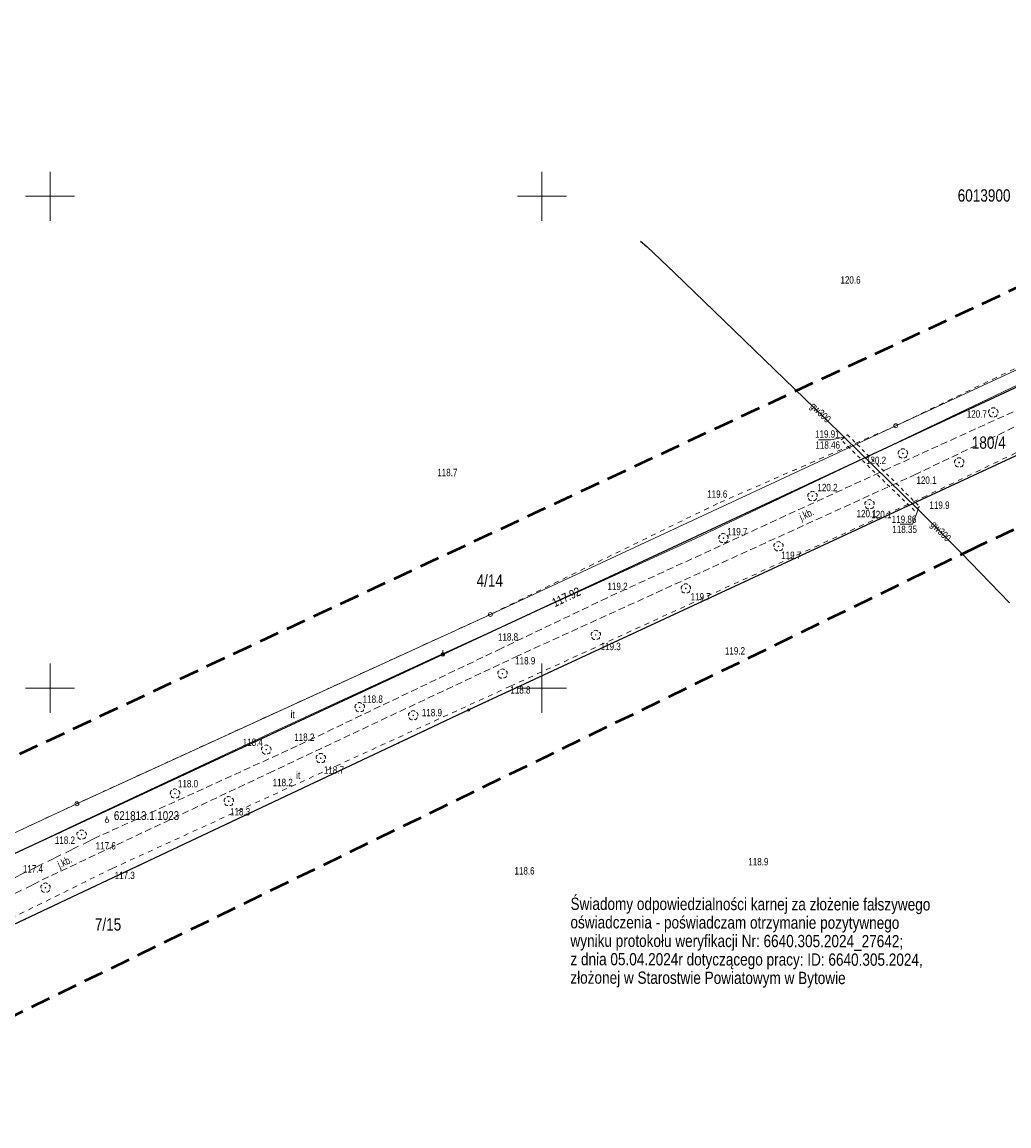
# Model space of a CAD drawing. Header units: metres. Extents: x 6443052 to 6445155, y 6013553 to 6014840.
# Tile 11 of 36: x 6443294 to 6443495, y 6013711 to 6013935. Entities that reach past the tile are written whole.
import ezdxf
from ezdxf.enums import TextEntityAlignment as Align

# ---------------------------------------------------------------- set-up
doc = ezdxf.new("R2010")
doc.units = ezdxf.units.M
doc.header["$MEASUREMENT"] = 0
for name, pattern in [('L_0_03', [2, 1, -1]), ('L_0_06', [4, 3, -1]), ('L_0_0C', [6, 4, -2]), ('L_0_44', [1.4, 0.7, -0.7]), ('L_0_56', [2.1, 1.4, -0.7]), ('L_0_AD', [0])]:
    doc.linetypes.add(name, pattern=pattern)
doc.layers.get('0').update_dxf_attribs({"linetype": 'CONTINUOUS', "lineweight": 18})
for name, color, linetype, lineweight in [('121_Punkt_osnowy_szczegolowej_Atr103', 7, 'CONTINUOUS', 18), ('131_Punkt_osnowy_pomiarowej', 7, 'CONTINUOUS', 18), ('202_punkt_graniczny', 7, 'CONTINUOUS', 18), ('211_numer_dzialki_ewidencyjnej', 96, 'CONTINUOUS', 18), ('217_kontur_klasyfikacyjny', 3, 'L_0_06', 18), ('218_kontur_uzytku_gruntowego', 3, 'L_0_06', 18), ('219_dzialka_ewidencyjna', 96, 'CONTINUOUS', 25), ('jezdnia', 7, 'L_0_06', 18), ('luk_G_DRO', 7, 'L_0_56', 18), ('luk_G_IPR', 7, 'L_0_44', 18), ('luk_G_SIE_W', 5, 'CONTINUOUS', 18), ('obudowa_ochronna_przewodu', 7, 'CONTINUOUS', 18), ('orient', 7, 'CONTINUOUS', 18), ('przewod_gazowy', 55, 'CONTINUOUS', 25), ('przewod_gazowy_Atr1', 55, 'CONTINUOUS', 18), ('Ramka_wewn_1_i_opis', 7, 'CONTINUOUS', 18), ('rzedna_Atr2', 30, 'CONTINUOUS', 18), ('rzedna_Atr3', 7, 'CONTINUOUS', 18), ('siatka', 7, 'CONTINUOUS', 18), ('srednie_nap_pomiar', 1, 'L_0_AD', 18), ('uzytek_pomiar', 7, 'L_0_03', 18), ('Uzytki_gruntowe_POMIOERZONE', 7, 'L_0_03', 18), ('wys_odzysk', 7, 'CONTINUOUS', 18), ('ZAKRES', 212, 'L_0_0C', 50)]:
    doc.layers.add(name, color=color, linetype=linetype, lineweight=lineweight)
doc.styles.add('Arial CE', font='Arial CE.ttf')
doc.linetypes.add('L_0_AD_SHX_E', pattern='A,0,-1.2,-2.4,-2.4,-2.4,-2.4,-2.4,[17,STARKOWO_STARKÓWKO.shx,S=0.1,R=0,X=0,Y=0],-2.4,[18,STARKOWO_STARKÓWKO.shx,S=0.1,R=0,X=0,Y=0],-2.4,[19,STARKOWO_STARKÓWKO.shx,S=0.1,R=0,X=0,Y=0],-2.4,-2.4,-1.2', length=24)
doc.linetypes.add('L_0_AD_SHX_S', pattern='A,0,-1.2,-2.4,-2.4,[13,STARKOWO_STARKÓWKO.shx,S=0.1,R=0,X=0,Y=0],-2.4,[14,STARKOWO_STARKÓWKO.shx,S=0.1,R=0,X=0,Y=0],-2.4,[15,STARKOWO_STARKÓWKO.shx,S=0.1,R=0,X=0,Y=0],-2.4,[16,STARKOWO_STARKÓWKO.shx,S=0.1,R=0,X=0,Y=0],-2.4,-2.4,-2.4,-2.4,-1.2', length=24)

msp = doc.modelspace()

# ---------------------------------------------------------------- hatches: boundary and pattern name
at = {"linetype": 'Continuous', "lineweight": 13}
for points in [[(6443461.43, 6013850.91, 1), (6443461.43, 6013851.09, 1)], [(6443476.5, 6013836.25, 1), (6443476.5, 6013836.43, 1)]]:
    msp.add_hatch(color=0, dxfattribs=at).paths.add_polyline_path(points)

# ---------------------------------------------------------------- linework, layer by layer
at = {"color": 0, "linetype": 'Continuous', "lineweight": 13}
for centre in [(6443461.43, 6013851), (6443476.5, 6013836.34)]:
    msp.add_circle(centre, 0.0906, dxfattribs=at)
at = {"layer": '131_Punkt_osnowy_pomiarowej', "linetype": 'Continuous', "lineweight": 18}
for p, q in [((6443379.83, 6013807.21), (6443379.83, 6013807.71)), ((6443311.57, 6013773.42), (6443311.57, 6013773.92))]:
    msp.add_line(p, q, dxfattribs=at)
at = {"layer": '131_Punkt_osnowy_pomiarowej', "lineweight": 18}
for centre in [(6443379.83, 6013806.84), (6443311.57, 6013773.04)]:
    msp.add_circle(centre, 0.375, dxfattribs=at)
at = {"layer": '202_punkt_graniczny', "lineweight": 18}
for centre in [(6443379.82, 6013806.83), (6443385.11, 6013795.56)]:
    msp.add_circle(centre, 0.25, dxfattribs=at)
at = {"layer": 'luk_G_IPR', "lineweight": 18}
for p, q in [((6443460.82, 6013850.45), (6443462.1, 6013851.51)), ((6443460.82, 6013850.45), (6443462.1, 6013851.51)), ((6443476.75, 6013836.9), (6443475.74, 6013836.07)), ((6443476.75, 6013836.9), (6443475.74, 6013836.07))]:
    msp.add_line(p, q, dxfattribs=at)
at = {"layer": 'przewod_gazowy', "linetype": 'Continuous', "lineweight": 25}
for p, q in [((6443420.01, 6013890.87), (6443421.28, 6013889.82)), ((6443421.28, 6013889.82), (6443426.95, 6013884.41)), ((6443426.95, 6013884.41), (6443437.05, 6013874.68)), ((6443437.05, 6013874.68), (6443447.25, 6013864.78)), ((6443447.25, 6013864.78), (6443457.45, 6013854.95)), ((6443457.45, 6013854.95), (6443461.43, 6013851)), ((6443476.5, 6013836.34), (6443485.21, 6013827.51)), ((6443485.21, 6013827.51), (6443495.07, 6013817.32))]:
    msp.add_line(p, q, dxfattribs=at)
at = {"layer": 'rzedna_Atr2', "linetype": 'Continuous', "lineweight": 18}
for p, q in [((6443458.75, 6013850.49), (6443456.19, 6013850.49)), ((6443461.43, 6013851), (6443458.75, 6013850.49)), ((6443476.5, 6013836.34), (6443475.34, 6013833.34)), ((6443475.34, 6013833.34), (6443472.78, 6013833.34))]:
    msp.add_line(p, q, dxfattribs=at)
at = {"layer": 'siatka', "color": 7, "linetype": 'Continuous', "lineweight": 13}
for p, q in [((6443300, 6013895), (6443300, 6013905)), ((6443400, 6013895), (6443400, 6013905)), ((6443295, 6013900), (6443305, 6013900)), ((6443395, 6013900), (6443405, 6013900)), ((6443300, 6013795), (6443300, 6013805)), ((6443400, 6013795), (6443400, 6013805)), ((6443295, 6013800), (6443305, 6013800)), ((6443395, 6013800), (6443405, 6013800))]:
    msp.add_line(p, q, dxfattribs=at)

# ---------------------------------------------------------------- texts
at = {"layer": '121_Punkt_osnowy_szczegolowej_Atr103', "style": 'Arial CE', "width": 0.79}
msp.add_text('621813.1.1023', height=1.8, dxfattribs=at).set_placement((6443312.97, 6013774.97), align=Align.TOP_LEFT)
at = {"layer": '211_numer_dzialki_ewidencyjnej', "style": 'Arial CE', "width": 0.79}
for s, p in [('180/4', (6443487.37, 6013851.17)), ('4/14', (6443386.7, 6013823.1)), ('7/15', (6443309.1, 6013753.2))]:
    msp.add_text(s, height=2.5, dxfattribs=at).set_placement(p, align=Align.TOP_LEFT)
at = {"layer": 'luk_G_DRO', "style": 'Arial CE', "width": 0.78}
for rotation, p in [(24.8, (6443452.1, 6013835.4)), (25.4, (6443301.3, 6013764.7))]:
    msp.add_text('j.kb.', height=1.5, rotation=rotation, dxfattribs=at).set_placement(p, align=Align.TOP_LEFT)
at = {"layer": 'luk_G_SIE_W', "style": 'Arial CE', "width": 0.78}
msp.add_text('117.92', height=1.8, rotation=25.2, dxfattribs=at).set_placement((6443401.84, 6013818.06), align=Align.TOP_LEFT)
at = {"layer": 'orient', "style": 'Arial CE', "width": 0.79}
msp.add_text('6013900', height=2.5, rotation=-360, dxfattribs=at).set_placement((6443484.5, 6013898.17), align=Align.BOTTOM_LEFT)
at = {"layer": 'przewod_gazowy_Atr1', "style": 'Arial CE', "width": 0.78}
for rotation, p in [(-43.9, (6443455.42, 6013858.25)), (-45.9, (6443479.96, 6013834.16))]:
    msp.add_text('gw300', height=1.5, rotation=rotation, dxfattribs=at).set_placement(p, align=Align.TOP_LEFT)
at = {"layer": 'Ramka_wewn_1_i_opis', "color": 1, "style": 'Arial CE', "width": 0.79}
for s, p in [('Świadomy odpowiedzialności karnej za złożenie fałszywego', (6443405.8, 6013757.4)), ('oświadczenia - poświadczam otrzymanie pozytywnego', (6443405.79, 6013753.65)), ('wyniku protokołu weryfikacji Nr: 6640.305.2024_27642;', (6443405.79, 6013749.9)), ('z dnia 05.04.2024r dotyczącego pracy: ID: 6640.305.2024, ', (6443405.78, 6013746.15)), ('złożonej w Starostwie Powiatowym w Bytowie ', (6443405.77, 6013742.4))]:
    msp.add_text(s, height=2.5, rotation=359.9, dxfattribs=at).set_placement(p, align=Align.TOP_LEFT)
at = {"layer": 'rzedna_Atr2', "color": 7, "style": 'Arial CE', "width": 0.78}
for s, p in [('119.91', (6443455.51, 6013852.41)), ('119.86', (6443471.1, 6013835.08))]:
    msp.add_text(s, height=1.5, dxfattribs=at).set_placement(p, align=Align.TOP_LEFT)
at = {"layer": 'rzedna_Atr3', "color": 40, "style": 'Arial CE', "width": 0.78}
for s, p in [('118.46', (6443455.58, 6013850.18)), ('118.35', (6443471.22, 6013833.04))]:
    msp.add_text(s, height=1.5, dxfattribs=at).set_placement(p, align=Align.TOP_LEFT)
at = {"layer": 'uzytek_pomiar', "style": 'Arial CE', "width": 0.83}
for p in [(6443348.88, 6013795.39), (6443350.02, 6013783)]:
    msp.add_text('it', height=1.5, dxfattribs=at).set_placement(p, align=Align.TOP_LEFT)
at = {"layer": 'wys_odzysk', "style": 'Arial CE', "width": 0.78}
for s, p in [('120.6', (6443460.67, 6013883.74)), ('120.6', (6443460.67, 6013883.74)), ('120.7', (6443486.35, 6013856.49)), ('120.7', (6443486.35, 6013856.49)), ('120.2', (6443465.86, 6013847.06)), ('120.2', (6443465.86, 6013847.06)), ('118.7', (6443378.71, 6013844.59)), ('118.7', (6443378.71, 6013844.59)), ('120.1', (6443476.12, 6013843.03)), ('120.1', (6443476.12, 6013843.03)), ('119.6', (6443433.58, 6013840.2)), ('119.6', (6443433.58, 6013840.2)), ('120.2', (6443455.99, 6013841.53)), ('120.2', (6443455.99, 6013841.53)), ('119.9', (6443478.76, 6013837.95)), ('119.9', (6443478.76, 6013837.95)), ('120.1', (6443463.94, 6013836.23)), ('120.1', (6443466.94, 6013836.05)), ('119.7', (6443437.67, 6013832.56)), ('119.7', (6443437.67, 6013832.56)), ('119.7', (6443448.62, 6013827.75)), ('119.7', (6443448.62, 6013827.75)), ('119.2', (6443413.31, 6013821.44)), ('119.2', (6443413.31, 6013821.44)), ('119.7', (6443430.21, 6013819.33)), ('119.7', (6443430.21, 6013819.33)), ('118.8', (6443391.05, 6013811.15)), ('118.8', (6443391.05, 6013811.15)), ('119.3', (6443411.92, 6013809.22)), ('119.3', (6443411.92, 6013809.22)), ('118.9', (6443394.55, 6013806.31)), ('118.9', (6443394.55, 6013806.31)), ('119.2', (6443437.19, 6013808.32)), ('119.2', (6443437.19, 6013808.32)), ('118.8', (6443393.57, 6013800.38)), ('118.8', (6443393.57, 6013800.38)), ('118.8', (6443363.55, 6013798.51)), ('118.8', (6443363.55, 6013798.51)), ('118.9', (6443375.58, 6013795.77)), ('118.9', (6443375.58, 6013795.77)), ('118.2', (6443349.64, 6013790.77)), ('118.2', (6443349.64, 6013790.77)), ('118.4', (6443339.17, 6013789.74)), ('118.4', (6443339.17, 6013789.74)), ('118.7', (6443355.66, 6013784.09)), ('118.7', (6443355.66, 6013784.09)), ('118.2', (6443345.25, 6013781.56)), ('118.2', (6443345.25, 6013781.56)), ('118.0', (6443326, 6013781.32)), ('118.0', (6443326, 6013781.32)), ('118.3', (6443336.59, 6013775.61)), ('118.3', (6443336.59, 6013775.61)), ('118.2', (6443300.98, 6013769.83)), ('118.2', (6443300.98, 6013769.83)), ('117.6', (6443309.28, 6013768.69)), ('117.6', (6443309.28, 6013768.69)), ('117.4', (6443294.48, 6013764)), ('117.4', (6443294.48, 6013764)), ('118.6', (6443394.4, 6013763.6)), ('118.6', (6443394.4, 6013763.6)), ('118.9', (6443441.94, 6013765.46)), ('118.9', (6443441.94, 6013765.46)), ('117.3', (6443313.13, 6013762.67)), ('117.3', (6443313.13, 6013762.67))]:
    msp.add_text(s, height=1.5, dxfattribs=at).set_placement(p, align=Align.TOP_LEFT)

# ---------------------------------------------------------------- wipeouts: each hides what was drawn before it
at = {"color": 0, "linetype": 'Continuous', "lineweight": 13}
for points in [[(6443471.92, 6013852.94), (6443472.12, 6013852.99), (6443472.27, 6013853.14), (6443472.32, 6013853.34), (6443472.27, 6013853.54), (6443472.12, 6013853.69), (6443471.92, 6013853.74), (6443471.72, 6013853.69), (6443471.57, 6013853.54), (6443471.52, 6013853.34), (6443471.57, 6013853.14), (6443471.72, 6013852.99)], [(6443389.51, 6013814.57), (6443389.71, 6013814.62), (6443389.86, 6013814.77), (6443389.91, 6013814.97), (6443389.86, 6013815.17), (6443389.71, 6013815.32), (6443389.51, 6013815.37), (6443389.31, 6013815.32), (6443389.16, 6013815.17), (6443389.11, 6013814.97), (6443389.16, 6013814.77), (6443389.31, 6013814.62)], [(6443305.45, 6013776.08), (6443305.65, 6013776.13), (6443305.8, 6013776.28), (6443305.85, 6013776.48), (6443305.8, 6013776.68), (6443305.65, 6013776.83), (6443305.45, 6013776.88), (6443305.25, 6013776.83), (6443305.1, 6013776.68), (6443305.05, 6013776.48), (6443305.1, 6013776.28), (6443305.25, 6013776.13)]]:
    msp.add_wipeout(points, dxfattribs=at)
at = {"color": 0, "linetype": 'Continuous', "lineweight": 18}
for points in [[(6443473.36, 6013846.69), (6443473.87, 6013846.82), (6443474.24, 6013847.2), (6443474.38, 6013847.7), (6443474.24, 6013848.21), (6443473.87, 6013848.58), (6443473.36, 6013848.71), (6443472.86, 6013848.58), (6443472.49, 6013848.21), (6443472.35, 6013847.7), (6443472.49, 6013847.2), (6443472.86, 6013846.82)], [(6443484.81, 6013844.85), (6443485.32, 6013844.99), (6443485.69, 6013845.36), (6443485.83, 6013845.87), (6443485.69, 6013846.37), (6443485.32, 6013846.74), (6443484.81, 6013846.88), (6443484.31, 6013846.74), (6443483.94, 6013846.37), (6443483.8, 6013845.87), (6443483.94, 6013845.36), (6443484.31, 6013844.99)], [(6443391.97, 6013801.92), (6443392.48, 6013802.05), (6443392.85, 6013802.42), (6443392.99, 6013802.93), (6443392.85, 6013803.43), (6443392.48, 6013803.81), (6443391.97, 6013803.94), (6443391.47, 6013803.81), (6443391.1, 6013803.43), (6443390.96, 6013802.93), (6443391.1, 6013802.42), (6443391.47, 6013802.05)], [(6443299.06, 6013758.4), (6443299.56, 6013758.53), (6443299.93, 6013758.9), (6443300.07, 6013759.41), (6443299.93, 6013759.92), (6443299.56, 6013760.29), (6443299.06, 6013760.42), (6443298.55, 6013760.29), (6443298.18, 6013759.92), (6443298.04, 6013759.41), (6443298.18, 6013758.9), (6443298.55, 6013758.53)]]:
    msp.add_wipeout(points, dxfattribs=at)

# ---------------------------------------------------------------- next in the draw order: hatches: boundary and pattern name
at = {"linetype": 'Continuous', "lineweight": 18}
for points in [[(6443473.36, 6013847.65, 1), (6443473.36, 6013847.76, 1)], [(6443484.81, 6013845.81, 1), (6443484.81, 6013845.92, 1)], [(6443391.97, 6013802.87, 1), (6443391.97, 6013802.98, 1)], [(6443299.06, 6013759.35, 1), (6443299.06, 6013759.47, 1)]]:
    msp.add_hatch(color=0, dxfattribs=at).paths.add_polyline_path(points)

# ---------------------------------------------------------------- next in the draw order: linework, layer by layer
at = {"color": 0, "linetype": 'Continuous', "lineweight": 13}
for centre in [(6443471.92, 6013853.34), (6443389.51, 6013814.97), (6443305.45, 6013776.48)]:
    msp.add_circle(centre, 0.4, dxfattribs=at)
at = {"color": 0, "linetype": 'Continuous', "lineweight": 18}
for centre in [(6443473.36, 6013847.7), (6443484.81, 6013845.87), (6443391.97, 6013802.93), (6443299.06, 6013759.41)]:
    msp.add_circle(centre, 0.0566, dxfattribs=at)
for centre, radius, start, end in [((6443472.88, 6013847.86), 0.48, 112.249, 214.992), ((6443473.1, 6013847.34), 0.54, 188.427, 280.4915), ((6443473.36, 6013848.14), 0.54, 41.9872, 135), ((6443473.68, 6013847.3), 0.48, 255.9638, 357.6141), ((6443473.84, 6013847.84), 0.5, 328.2405, 68.6294), ((6443484.81, 6013846.31), 0.54, 41.9872, 135), ((6443484.33, 6013846.03), 0.48, 112.249, 214.992), ((6443484.55, 6013845.51), 0.54, 188.427, 280.4915), ((6443485.13, 6013845.47), 0.48, 255.9638, 357.6141), ((6443485.29, 6013846.01), 0.5, 328.2405, 68.6294), ((6443391.49, 6013803.09), 0.48, 112.249, 214.992), ((6443391.71, 6013802.57), 0.54, 188.427, 280.4915), ((6443391.97, 6013803.37), 0.54, 41.9872, 135), ((6443392.29, 6013802.53), 0.48, 255.9638, 357.6141), ((6443392.45, 6013803.07), 0.5, 328.2405, 68.6294), ((6443298.58, 6013759.57), 0.48, 112.249, 214.992), ((6443299.06, 6013759.85), 0.54, 41.9872, 135), ((6443299.54, 6013759.55), 0.5, 328.2405, 68.6294), ((6443298.8, 6013759.05), 0.54, 188.427, 280.4915), ((6443299.38, 6013759.01), 0.48, 255.9638, 357.6141)]:
    msp.add_arc(centre, radius, start, end, dxfattribs=at)
at = {"layer": 'jezdnia', "lineweight": 18}
msp.add_line((6443270.09, 6013746.78), (6443298.41, 6013761), dxfattribs=at)
at = {"layer": 'uzytek_pomiar', "color": 7, "lineweight": 18}
msp.add_line((6443312.65, 6013763.34), (6443221.7, 6013718.44), dxfattribs=at)

# ---------------------------------------------------------------- next in the draw order: wipeouts: each hides what was drawn before it
at = {"color": 0, "linetype": 'Continuous', "lineweight": 18}
for points in [[(6443491.73, 6013855.03), (6443492.24, 6013855.16), (6443492.61, 6013855.53), (6443492.74, 6013856.04), (6443492.61, 6013856.55), (6443492.24, 6013856.92), (6443491.73, 6013857.05), (6443491.22, 6013856.92), (6443490.85, 6013856.55), (6443490.72, 6013856.04), (6443490.85, 6013855.53), (6443491.22, 6013855.16)], [(6443454.98, 6013838.03), (6443455.49, 6013838.16), (6443455.86, 6013838.53), (6443456, 6013839.04), (6443455.86, 6013839.55), (6443455.49, 6013839.92), (6443454.98, 6013840.05), (6443454.48, 6013839.92), (6443454.11, 6013839.55), (6443453.97, 6013839.04), (6443454.11, 6013838.53), (6443454.48, 6013838.16)], [(6443466.57, 6013836.36), (6443467.08, 6013836.49), (6443467.45, 6013836.86), (6443467.59, 6013837.37), (6443467.45, 6013837.87), (6443467.08, 6013838.25), (6443466.57, 6013838.38), (6443466.07, 6013838.25), (6443465.7, 6013837.87), (6443465.56, 6013837.37), (6443465.7, 6013836.86), (6443466.07, 6013836.49)], [(6443436.9, 6013829.46), (6443437.41, 6013829.6), (6443437.78, 6013829.97), (6443437.91, 6013830.47), (6443437.78, 6013830.98), (6443437.41, 6013831.35), (6443436.9, 6013831.49), (6443436.39, 6013831.35), (6443436.02, 6013830.98), (6443435.89, 6013830.47), (6443436.02, 6013829.97), (6443436.39, 6013829.6)], [(6443448.08, 6013827.81), (6443448.59, 6013827.95), (6443448.96, 6013828.32), (6443449.09, 6013828.83), (6443448.96, 6013829.33), (6443448.59, 6013829.7), (6443448.08, 6013829.84), (6443447.57, 6013829.7), (6443447.2, 6013829.33), (6443447.07, 6013828.83), (6443447.2, 6013828.32), (6443447.57, 6013827.95)], [(6443429.23, 6013819.24), (6443429.74, 6013819.38), (6443430.11, 6013819.75), (6443430.25, 6013820.25), (6443430.11, 6013820.76), (6443429.74, 6013821.13), (6443429.23, 6013821.27), (6443428.73, 6013821.13), (6443428.36, 6013820.76), (6443428.22, 6013820.25), (6443428.36, 6013819.75), (6443428.73, 6013819.38)], [(6443410.92, 6013809.78), (6443411.42, 6013809.92), (6443411.79, 6013810.29), (6443411.93, 6013810.79), (6443411.79, 6013811.3), (6443411.42, 6013811.67), (6443410.92, 6013811.81), (6443410.41, 6013811.67), (6443410.04, 6013811.3), (6443409.91, 6013810.79), (6443410.04, 6013810.29), (6443410.41, 6013809.92)], [(6443362.94, 6013795.09), (6443363.45, 6013795.23), (6443363.82, 6013795.6), (6443363.95, 6013796.1), (6443363.82, 6013796.61), (6443363.45, 6013796.98), (6443362.94, 6013797.12), (6443362.44, 6013796.98), (6443362.06, 6013796.61), (6443361.93, 6013796.1), (6443362.06, 6013795.6), (6443362.44, 6013795.23)], [(6443373.82, 6013793.44), (6443374.33, 6013793.57), (6443374.7, 6013793.94), (6443374.83, 6013794.45), (6443374.7, 6013794.96), (6443374.33, 6013795.33), (6443373.82, 6013795.46), (6443373.31, 6013795.33), (6443372.94, 6013794.96), (6443372.81, 6013794.45), (6443372.94, 6013793.94), (6443373.31, 6013793.57)], [(6443343.94, 6013786.47), (6443344.45, 6013786.6), (6443344.82, 6013786.97), (6443344.95, 6013787.48), (6443344.82, 6013787.99), (6443344.45, 6013788.36), (6443343.94, 6013788.49), (6443343.43, 6013788.36), (6443343.06, 6013787.99), (6443342.93, 6013787.48), (6443343.06, 6013786.97), (6443343.43, 6013786.6)], [(6443355.02, 6013784.73), (6443355.53, 6013784.86), (6443355.9, 6013785.24), (6443356.04, 6013785.74), (6443355.9, 6013786.25), (6443355.53, 6013786.62), (6443355.02, 6013786.75), (6443354.52, 6013786.62), (6443354.15, 6013786.25), (6443354.01, 6013785.74), (6443354.15, 6013785.24), (6443354.52, 6013784.86)], [(6443325.4, 6013777.53), (6443325.91, 6013777.67), (6443326.28, 6013778.04), (6443326.42, 6013778.55), (6443326.28, 6013779.05), (6443325.91, 6013779.42), (6443325.4, 6013779.56), (6443324.9, 6013779.42), (6443324.53, 6013779.05), (6443324.39, 6013778.55), (6443324.53, 6013778.04), (6443324.9, 6013777.67)], [(6443336.32, 6013775.98), (6443336.82, 6013776.12), (6443337.19, 6013776.49), (6443337.33, 6013776.99), (6443337.19, 6013777.5), (6443336.82, 6013777.87), (6443336.32, 6013778.01), (6443335.81, 6013777.87), (6443335.44, 6013777.5), (6443335.3, 6013776.99), (6443335.44, 6013776.49), (6443335.81, 6013776.12)], [(6443306.41, 6013769.18), (6443306.92, 6013769.32), (6443307.29, 6013769.69), (6443307.43, 6013770.19), (6443307.29, 6013770.7), (6443306.92, 6013771.07), (6443306.41, 6013771.21), (6443305.91, 6013771.07), (6443305.54, 6013770.7), (6443305.4, 6013770.19), (6443305.54, 6013769.69), (6443305.91, 6013769.32)]]:
    msp.add_wipeout(points, dxfattribs=at)

# ---------------------------------------------------------------- next in the draw order: hatches: boundary and pattern name
at = {"linetype": 'Continuous', "lineweight": 18}
for points in [[(6443491.73, 6013855.98, 1), (6443491.73, 6013856.1, 1)], [(6443454.98, 6013838.98, 1), (6443454.98, 6013839.1, 1)], [(6443466.57, 6013837.31, 1), (6443466.57, 6013837.42, 1)], [(6443436.9, 6013830.42, 1), (6443436.9, 6013830.53, 1)], [(6443448.08, 6013828.77, 1), (6443448.08, 6013828.88, 1)], [(6443429.23, 6013820.2, 1), (6443429.23, 6013820.31, 1)], [(6443410.92, 6013810.74, 1), (6443410.92, 6013810.85, 1)], [(6443362.94, 6013796.05, 1), (6443362.94, 6013796.16, 1)], [(6443373.82, 6013794.39, 1), (6443373.82, 6013794.51, 1)], [(6443343.94, 6013787.42, 1), (6443343.94, 6013787.54, 1)], [(6443355.02, 6013785.69, 1), (6443355.02, 6013785.8, 1)], [(6443325.4, 6013778.49, 1), (6443325.4, 6013778.6, 1)], [(6443336.32, 6013776.94, 1), (6443336.32, 6013777.05, 1)], [(6443306.41, 6013770.14, 1), (6443306.41, 6013770.25, 1)]]:
    msp.add_hatch(color=0, dxfattribs=at).paths.add_polyline_path(points)

# ---------------------------------------------------------------- next in the draw order: linework, layer by layer
at = {"color": 0, "linetype": 'Continuous', "lineweight": 18}
for centre in [(6443491.73, 6013856.04), (6443454.98, 6013839.04), (6443466.57, 6013837.37), (6443436.9, 6013830.47), (6443448.08, 6013828.83), (6443429.23, 6013820.25), (6443410.92, 6013810.79), (6443362.94, 6013796.1), (6443373.82, 6013794.45), (6443343.94, 6013787.48), (6443355.02, 6013785.74), (6443325.4, 6013778.55), (6443336.32, 6013776.99), (6443306.41, 6013770.19)]:
    msp.add_circle(centre, 0.0566, dxfattribs=at)
for centre, radius, start, end in [((6443491.25, 6013856.2), 0.48, 112.249, 214.992), ((6443491.47, 6013855.68), 0.54, 188.427, 280.4915), ((6443491.73, 6013856.48), 0.54, 41.9872, 135), ((6443492.05, 6013855.64), 0.48, 255.9638, 357.6141), ((6443492.21, 6013856.18), 0.5, 328.2405, 68.6294), ((6443454.98, 6013839.48), 0.54, 41.9872, 135), ((6443454.5, 6013839.2), 0.48, 112.249, 214.992), ((6443454.72, 6013838.68), 0.54, 188.427, 280.4915), ((6443455.3, 6013838.64), 0.48, 255.9638, 357.6141), ((6443455.46, 6013839.18), 0.5, 328.2405, 68.6294), ((6443466.09, 6013837.53), 0.48, 112.249, 214.992), ((6443466.57, 6013837.81), 0.54, 41.9872, 135), ((6443467.05, 6013837.51), 0.5, 328.2405, 68.6294), ((6443466.31, 6013837.01), 0.54, 188.427, 280.4915), ((6443466.89, 6013836.97), 0.48, 255.9638, 357.6141), ((6443436.42, 6013830.63), 0.48, 112.249, 214.992), ((6443436.9, 6013830.91), 0.54, 41.9872, 135), ((6443437.38, 6013830.61), 0.5, 328.2405, 68.6294), ((6443436.64, 6013830.11), 0.54, 188.427, 280.4915), ((6443437.22, 6013830.07), 0.48, 255.9638, 357.6141), ((6443447.6, 6013828.99), 0.48, 112.249, 214.992), ((6443448.08, 6013829.27), 0.54, 41.9872, 135), ((6443448.56, 6013828.97), 0.5, 328.2405, 68.6294), ((6443447.82, 6013828.47), 0.54, 188.427, 280.4915), ((6443448.4, 6013828.43), 0.48, 255.9638, 357.6141), ((6443428.75, 6013820.41), 0.48, 112.249, 214.992), ((6443428.97, 6013819.89), 0.54, 188.427, 280.4915), ((6443429.23, 6013820.69), 0.54, 41.9872, 135), ((6443429.55, 6013819.85), 0.48, 255.9638, 357.6141), ((6443429.71, 6013820.39), 0.5, 328.2405, 68.6294), ((6443410.44, 6013810.95), 0.48, 112.249, 214.992), ((6443410.92, 6013811.23), 0.54, 41.9872, 135), ((6443411.4, 6013810.93), 0.5, 328.2405, 68.6294), ((6443410.66, 6013810.43), 0.54, 188.427, 280.4915), ((6443411.24, 6013810.39), 0.48, 255.9638, 357.6141), ((6443362.46, 6013796.26), 0.48, 112.249, 214.992), ((6443362.68, 6013795.74), 0.54, 188.427, 280.4915), ((6443362.94, 6013796.54), 0.54, 41.9872, 135), ((6443363.26, 6013795.7), 0.48, 255.9638, 357.6141), ((6443363.42, 6013796.24), 0.5, 328.2405, 68.6294), ((6443373.34, 6013794.61), 0.48, 112.249, 214.992), ((6443373.82, 6013794.89), 0.54, 41.9872, 135), ((6443374.3, 6013794.59), 0.5, 328.2405, 68.6294), ((6443373.56, 6013794.09), 0.54, 188.427, 280.4915), ((6443374.14, 6013794.05), 0.48, 255.9638, 357.6141), ((6443343.94, 6013787.92), 0.54, 41.9872, 135), ((6443343.46, 6013787.64), 0.48, 112.249, 214.992), ((6443343.68, 6013787.12), 0.54, 188.427, 280.4915), ((6443344.26, 6013787.08), 0.48, 255.9638, 357.6141), ((6443344.42, 6013787.62), 0.5, 328.2405, 68.6294), ((6443354.54, 6013785.9), 0.48, 112.249, 214.992), ((6443355.02, 6013786.18), 0.54, 41.9872, 135), ((6443355.5, 6013785.88), 0.5, 328.2405, 68.6294), ((6443354.76, 6013785.38), 0.54, 188.427, 280.4915), ((6443355.34, 6013785.34), 0.48, 255.9638, 357.6141), ((6443325.4, 6013778.99), 0.54, 41.9872, 135), ((6443324.92, 6013778.71), 0.48, 112.249, 214.992), ((6443325.14, 6013778.19), 0.54, 188.427, 280.4915), ((6443325.72, 6013778.15), 0.48, 255.9638, 357.6141), ((6443325.88, 6013778.69), 0.5, 328.2405, 68.6294), ((6443335.84, 6013777.15), 0.48, 112.249, 214.992), ((6443336.32, 6013777.43), 0.54, 41.9872, 135), ((6443336.8, 6013777.13), 0.5, 328.2405, 68.6294), ((6443336.06, 6013776.63), 0.54, 188.427, 280.4915), ((6443336.64, 6013776.59), 0.48, 255.9638, 357.6141), ((6443305.93, 6013770.35), 0.48, 112.249, 214.992), ((6443306.41, 6013770.63), 0.54, 41.9872, 135), ((6443306.89, 6013770.33), 0.5, 328.2405, 68.6294), ((6443306.15, 6013769.83), 0.54, 188.427, 280.4915), ((6443306.73, 6013769.79), 0.48, 255.9638, 357.6141)]:
    msp.add_arc(centre, radius, start, end, dxfattribs=at)
at = {"layer": '217_kontur_klasyfikacyjny', "lineweight": 18}
for p, q in [((6443379.82, 6013806.83), (6443604.96, 6013911.73)), ((6443610.45, 6013900.26), (6443385.11, 6013795.56)), ((6443291.81, 6013765.87), (6443379.82, 6013806.83)), ((6443385.11, 6013795.56), (6443292.33, 6013751.77))]:
    msp.add_line(p, q, dxfattribs=at)
at = {"layer": '218_kontur_uzytku_gruntowego', "lineweight": 18}
for p, q in [((6443604.96, 6013911.73), (6443379.82, 6013806.83)), ((6443379.82, 6013806.83), (6443604.96, 6013911.73)), ((6443385.11, 6013795.56), (6443610.45, 6013900.26)), ((6443610.45, 6013900.26), (6443385.11, 6013795.56)), ((6443379.82, 6013806.83), (6443291.81, 6013765.87)), ((6443291.81, 6013765.87), (6443379.82, 6013806.83)), ((6443292.33, 6013751.77), (6443385.11, 6013795.56)), ((6443385.11, 6013795.56), (6443292.33, 6013751.77))]:
    msp.add_line(p, q, dxfattribs=at)
at = {"layer": '219_dzialka_ewidencyjna', "linetype": 'Continuous', "lineweight": 25}
for p, q in [((6443604.96, 6013911.73), (6443379.82, 6013806.83)), ((6443610.45, 6013900.26), (6443385.11, 6013795.56)), ((6443379.82, 6013806.83), (6443291.81, 6013765.87)), ((6443385.11, 6013795.56), (6443292.33, 6013751.77))]:
    msp.add_line(p, q, dxfattribs=at)
at = {"layer": 'jezdnia', "lineweight": 18}
msp.add_line((6443309.4, 6013769.61), (6443269.48, 6013750.05), dxfattribs=at)
at = {"layer": 'luk_G_DRO', "lineweight": 18}
for p, q in [((6443501.5, 6013858.77), (6443470.55, 6013844.72)), ((6443501.5, 6013858.77), (6443470.55, 6013844.72)), ((6443475.74, 6013843.35), (6443508.08, 6013858.85)), ((6443475.74, 6013843.35), (6443508.08, 6013858.85)), ((6443470.55, 6013844.72), (6443413.22, 6013818.35)), ((6443470.55, 6013844.72), (6443413.22, 6013818.35)), ((6443394.55, 6013806.31), (6443475.74, 6013843.35)), ((6443394.55, 6013806.31), (6443475.74, 6013843.35)), ((6443413.22, 6013818.35), (6443391.73, 6013808.08)), ((6443413.22, 6013818.35), (6443391.73, 6013808.08)), ((6443344.49, 6013782.72), (6443394.55, 6013806.31)), ((6443344.49, 6013782.72), (6443394.55, 6013806.31)), ((6443391.73, 6013808.08), (6443350.23, 6013788.23)), ((6443391.73, 6013808.08), (6443350.23, 6013788.23)), ((6443350.23, 6013788.23), (6443309.4, 6013769.61)), ((6443350.23, 6013788.23), (6443309.4, 6013769.61)), ((6443298.41, 6013761), (6443344.49, 6013782.72)), ((6443298.41, 6013761), (6443344.49, 6013782.72))]:
    msp.add_line(p, q, dxfattribs=at)
at = {"layer": 'luk_G_IPR', "lineweight": 18}
for p, q in [((6443462.1, 6013851.51), (6443476.75, 6013836.9)), ((6443462.1, 6013851.51), (6443476.75, 6013836.9)), ((6443475.74, 6013836.07), (6443460.82, 6013850.45)), ((6443475.74, 6013836.07), (6443460.82, 6013850.45))]:
    msp.add_line(p, q, dxfattribs=at)
at = {"layer": 'luk_G_SIE_W', "linetype": 'Continuous', "lineweight": 18}
for p, q in [((6443468.09, 6013848), (6443506.86, 6013866.56)), ((6443468.09, 6013848), (6443506.86, 6013866.56)), ((6443431.23, 6013830.41), (6443468.09, 6013848)), ((6443431.23, 6013830.41), (6443468.09, 6013848)), ((6443378.18, 6013806.25), (6443431.23, 6013830.41)), ((6443378.18, 6013806.25), (6443431.23, 6013830.41)), ((6443344.56, 6013790.72), (6443378.18, 6013806.25)), ((6443344.56, 6013790.72), (6443378.18, 6013806.25)), ((6443307.28, 6013773.19), (6443344.56, 6013790.72)), ((6443307.28, 6013773.19), (6443344.56, 6013790.72)), ((6443307.28, 6013773.19), (6443292.53, 6013766.24))]:
    msp.add_line(p, q, dxfattribs=at)
at = {"layer": 'obudowa_ochronna_przewodu', "linetype": 'Continuous', "lineweight": 18}
msp.add_line((6443461.43, 6013851), (6443476.5, 6013836.34), dxfattribs=at)
at = {"layer": 'przewod_gazowy', "linetype": 'Continuous', "lineweight": 25}
msp.add_line((6443461.43, 6013851), (6443476.5, 6013836.34), dxfattribs=at)
at = {"layer": 'srednie_nap_pomiar', "linetype": 'Continuous'}
for p, q in [((6443554.83, 6013891.74), (6443471.92, 6013853.34)), ((6443471.92, 6013853.34), (6443389.51, 6013814.97)), ((6443389.51, 6013814.97), (6443305.45, 6013776.48)), ((6443305.45, 6013776.48), (6443222.37, 6013737.82))]:
    msp.add_line(p, q, dxfattribs=at)
at = {"layer": 'srednie_nap_pomiar', "linetype": 'L_0_AD_SHX_E'}
for p, q in [((6443513.38, 6013872.54), (6443471.92, 6013853.34)), ((6443430.71, 6013834.15), (6443389.51, 6013814.97)), ((6443347.48, 6013795.72), (6443305.45, 6013776.48))]:
    msp.add_line(p, q, dxfattribs=at)
at = {"layer": 'srednie_nap_pomiar', "linetype": 'L_0_AD_SHX_S'}
for p, q in [((6443471.92, 6013853.34), (6443430.71, 6013834.15)), ((6443389.51, 6013814.97), (6443347.48, 6013795.72)), ((6443305.45, 6013776.48), (6443263.91, 6013757.15))]:
    msp.add_line(p, q, dxfattribs=at)
at = {"layer": 'uzytek_pomiar', "color": 7, "lineweight": 18}
msp.add_line((6443305.45, 6013776.48), (6443222.37, 6013737.82), dxfattribs=at)
at = {"layer": 'Uzytki_gruntowe_POMIOERZONE', "lineweight": 18}
for p, q in [((6443508.66, 6013870.98), (6443471.94, 6013853.34)), ((6443508.66, 6013870.98), (6443471.94, 6013853.34)), ((6443477.39, 6013838.74), (6443530.25, 6013864.11)), ((6443477.39, 6013838.74), (6443530.25, 6013864.11)), ((6443471.94, 6013853.34), (6443435.68, 6013837.53)), ((6443471.94, 6013853.34), (6443435.68, 6013837.53)), ((6443393.57, 6013800.38), (6443477.39, 6013838.74)), ((6443393.57, 6013800.38), (6443477.39, 6013838.74)), ((6443435.68, 6013837.53), (6443389.42, 6013814.94)), ((6443435.68, 6013837.53), (6443389.42, 6013814.94)), ((6443389.42, 6013814.94), (6443305.33, 6013776.46)), ((6443389.42, 6013814.94), (6443305.33, 6013776.46)), ((6443312.65, 6013763.33), (6443393.57, 6013800.38)), ((6443312.65, 6013763.33), (6443393.57, 6013800.38))]:
    msp.add_line(p, q, dxfattribs=at)
at = {"layer": 'ZAKRES', "lineweight": 50}
for p, q in [((6443925.37, 6014032.72), (6443488.63, 6013828.81)), ((6443255.8, 6013768.84), (6443693.24, 6013973.45)), ((6443488.63, 6013828.81), (6443246.62, 6013710.98))]:
    msp.add_line(p, q, dxfattribs=at)

doc.saveas('drawing.dxf')
